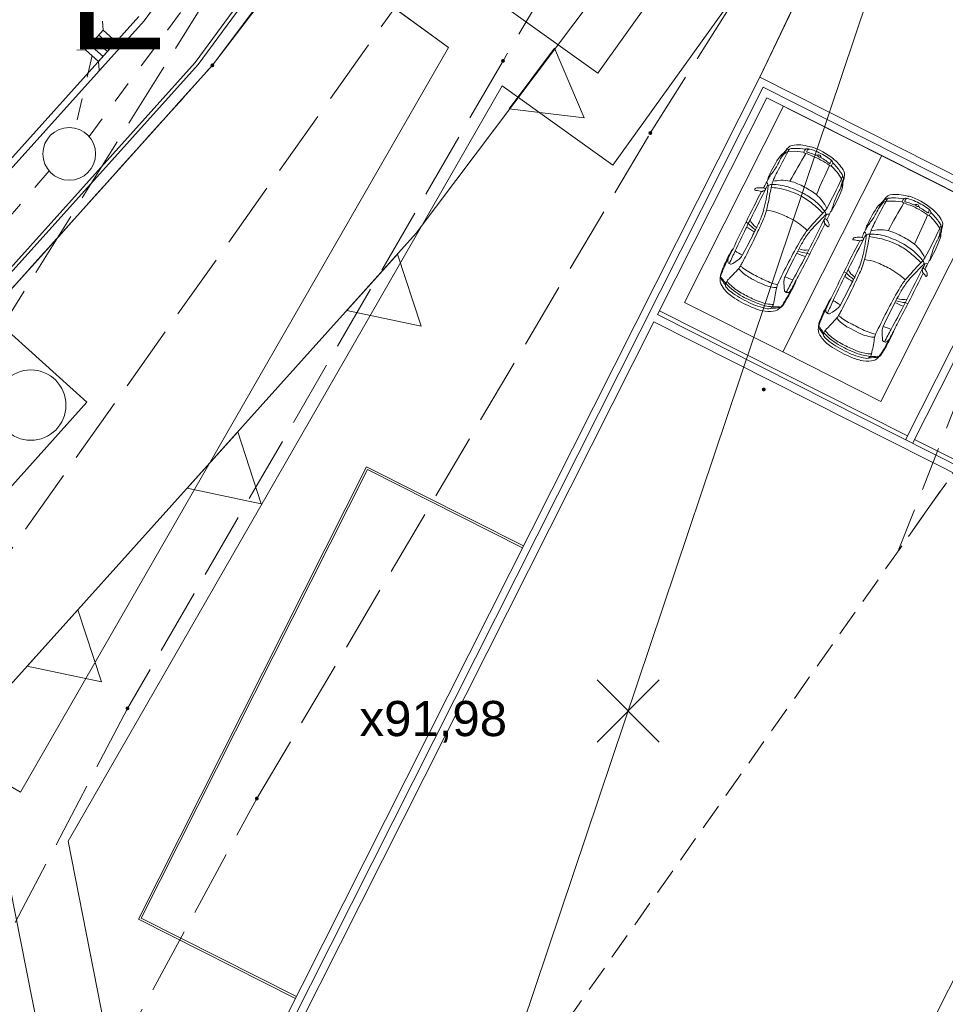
# Model space of a CAD drawing. Header units: metres. Extents: x 6541766 to 6542178, y 5894743 to 5895314.
# Tile 26 of 77: x 6541917 to 6541939, y 5895161 to 5895183. Entities that reach past the tile are written whole.
import ezdxf

# ---------------------------------------------------------------- set-up
doc = ezdxf.new("R2010")
doc.units = ezdxf.units.M
for name, pattern in [('0.5_0.5', [1, 0.5, -0.5]), ('1.0_0.5', [1.5, 1, -0.5]), ('1.5_0.5', [2, 1.5, -0.5]), ('2', [0.9, 0.6, -0.3]), ('DASHED', [0.75, 0.5, -0.25]), ('egkk-500', [2, 1.5, -0.5]), ('egug-500', [1, 0.5, -0.5])]:
    doc.linetypes.add(name, pattern=pattern)
for name, color, linetype in [('217-kontur klasyfikacyjny', 7, 'Continuous'), ('218-kontur użytku gruntowego', 7, 'Continuous'), ('219-działka ewidencyjna', 7, 'Continuous'), ('_dr_krawężnik wystający 15x30', 214, 'Continuous'), ('_rozbiórki', 1, 'Continuous'), ('jezdnia', 7, 'Continuous'), ('przewód kanalizacyjny', 7, 'Continuous'), ('zadrzewienie  zakrzewienie', 7, 'Continuous'), ('Zakres', 7, 'Continuous')]:
    doc.layers.add(name, color=color, linetype=linetype)
for name, color, linetype, lineweight in [('_dr_obrzeże 8x30', 210, 'Continuous', 30), ('_dr_ścieki kd', 36, 'Continuous', 30), ('A-BALKONY', 7, 'Continuous', 9), ('A-BUDYNKI', 1, 'Continuous', 30), ('A-OPIS', 4, 'Continuous', 20), ('A-OZNACZENIA', 7, 'Continuous', 15), ('A-PZT', 4, 'Continuous', 9), ('A-WIDOK', 8, 'Continuous', 9), ('IE - podklad', 8, 'Continuous', 9)]:
    doc.layers.add(name, color=color, linetype=linetype, lineweight=lineweight)
doc.layers.add('A-ZIELŃ - PROJ -B', color=7, linetype='Continuous', lineweight=13, true_color=0x91c200)
doc.styles.add('MtXpl_Arial43', font='arial.ttf', dxfattribs={"height": 0.2})
doc.styles.add('MtXpl_Arial69', font='arial.ttf', dxfattribs={"height": 0.2})

# ---------------------------------------------------------------- blocks, each defined once
blk = doc.blocks.new('blok - sanitarne pzt chelmza ng')
at = {"layer": '_dr_ścieki kd', "linetype": '0.5_0.5', "lineweight": 9}
for p, q in [((6542419.067, 5895180.69), (6542445.412, 5895216.467)), ((6542419.134, 5895182.531), (6542418.75, 5895180.881)), ((6542418.155, 5895179.911), (6542399.189, 5895157.884))]:
    blk.add_line(p, q, dxfattribs=at)
at = {"layer": '_dr_ścieki kd', "lineweight": 9, "flags": 128}
for points in [[(6542419.383, 5895183.112), (6542419.372, 5895183.312)], [(6542419.682, 5895182.846), (6542419.383, 5895183.112), (6542418.984, 5895182.664), (6542419.283, 5895182.398), (6542419.682, 5895182.846)], [(6542419.582, 5895182.734), (6542419.283, 5895183)], [(6542419.383, 5895182.51), (6542419.084, 5895182.776)], [(6542419.482, 5895182.622), (6542419.184, 5895182.888)], [(6542419.682, 5895182.846), (6542419.882, 5895182.858)], [(6542418.984, 5895182.664), (6542418.785, 5895182.652)], [(6542419.283, 5895182.398), (6542419.295, 5895182.198)]]:
    blk.add_lwpolyline(points, dxfattribs=at)
at = {"layer": '_dr_ścieki kd', "lineweight": 9}
blk.add_circle((6542418.615, 5895180.296), 0.6, dxfattribs=at)
at = {"layer": '_rozbiórki', "lineweight": 9}
for p, q in [((6542430.618, 5895168.338), (6542432.032, 5895166.923)), ((6542432.032, 5895168.338), (6542430.618, 5895166.923))]:
    blk.add_line(p, q, dxfattribs=at)
at = {"layer": 'przewód kanalizacyjny', "color": 34, "linetype": 'Continuous', "lineweight": 9}
for p in [(6542419.51, 5895132.49), (6542428.063, 5895157.928)]:
    blk.add_line(p, (6542454.28, 5895235.9), dxfattribs=at)
blk = doc.blocks.new('blok - podklad szary rfqfqw')
at = {"color": 8, "linetype": 'ByBlock', "lineweight": 9}
for p, q in [((6541934.959, 5895180.345), (6541935.177, 5895180.347)), ((6541935.177, 5895180.347), (6541935.325, 5895180.334)), ((6541937.191, 5895179.219), (6541937.409, 5895179.221)), ((6541937.409, 5895179.221), (6541937.557, 5895179.208))]:
    blk.add_line(p, q, dxfattribs=at)
for centre, radius, start, end in [((6541935.253, 5895180.134), 0.418, 126.7249, 141.3061), ((6541935.073, 5895180.366), 0.124, 98.2475, 124.0206), ((6541935.193, 5895179.695), 0.806, 71.743, 99.8714), ((6541935.504, 5895180.637), 0.186, 251.6422, 258.6273), ((6541935.468, 5895180.469), 0.0144, 266.9138, 309.6833), ((6541935.482, 5895180.451), 0.00831, 72.0316, 123.5811), ((6541934.967, 5895178.897), 1.646, 51.4211, 71.6536), ((6541936.945, 5895178.716), 2.647, 144.8415, 155.8119), ((6541946.834, 5895173.761), 13.578, 150.9963, 153.2126), ((6541930.539, 5895182.219), 4.714, 332.7472, 334.9637), ((6541935.096, 5895179.975), 0.411, 128.7679, 139.9113), ((6541936.185, 5895179.187), 1.715, 139.1784, 144.2848), ((6541935.557, 5895179.85), 0.835, 147.2276, 153.3789), ((6541934.626, 5895180.571), 0.348, 307.6735, 318.3626), ((6541935.174, 5895180.069), 0.395, 126.654, 143.9539), ((6541933.841, 5895181.154), 1.325, 322.0529, 325.0263), ((6541934.975, 5895180.228), 0.118, 97.7018, 137.1604), ((6541934.974, 5895180.348), 0.0527, 73.7972, 132.4717), ((6541935.262, 5895180.21), 0.331, 145.462, 156.0856), ((6541935.019, 5895180.376), 0.0372, 102.4079, 143.3522), ((6542251.619, 5895000.186), 363.952, 150.33657, 150.45085), ((6541935.089, 5895180.005), 0.415, 86.6932, 100.9493), ((6541935.134, 5895178.879), 1.541, 81.4442, 90.7856), ((6541935.573, 5895180.243), 0.264, 144.8413, 159.9772), ((6541935.333, 5895180.331), 0.0088, 164.7042, 245.9568), ((6541935.536, 5895180.719), 0.446, 242.4589, 247.3184), ((6541935.385, 5895180.376), 0.0338, 109.6857, 144.7091), ((6541932.856, 5895173.338), 7.407, 69.0213, 70.2103), ((6541935.407, 5895180.288), 0.124, 69.9119, 105.6816), ((6541935.495, 5895180.316), 0.113, 139.8543, 163.2075), ((6541935.398, 5895180.346), 0.0108, 166.4346, 255.6616), ((6541935.727, 5895181.275), 0.996, 250.544, 254.0262), ((6541935.443, 5895180.363), 0.0425, 80.933, 142.1218), ((6541935.266, 5895179.576), 0.849, 64.3541, 77.513), ((6541935.268, 5895179.617), 0.724, 63.835, 75.2088), ((6541934.766, 5895178.433), 1.966, 54.6101, 67.8423), ((6541935.604, 5895180.307), 0.0435, 246.9788, 297.4949), ((6541935.651, 5895180.211), 0.0632, 59.4717, 115.3444), ((6541935, 5895178.931), 1.546, 52.817, 65.828), ((6541935.658, 5895180.254), 0.02, 92.2251, 165.9563), ((6541935.67, 5895180.26), 0.0319, 181.498, 223.9562), ((6541935.684, 5895180.273), 0.0514, 223.5826, 279.7166), ((6541935.663, 5895180.222), 0.048, 19.4651, 65.1006), ((6541935.69, 5895180.239), 0.0164, 279.6996, 19.6907), ((6541935.548, 5895180.177), 0.172, 13.6329, 20.9085), ((6541933.442, 5895180.757), 1.464, 321.6617, 331.5953), ((6541880.898, 5895204.303), 60.122, 335.49981, 336.19438), ((6541935.745, 5895180.223), 0.0303, 190.5429, 236.9776), ((6541935.294, 5895179.382), 0.924, 53.1865, 61.9655), ((6541936.298, 5895180.711), 0.742, 232.6374, 238.211), ((6541935.953, 5895180.101), 0.0812, 233.7351, 255.9318), ((6541935.912, 5895180.089), 0.00955, 239.8542, 329.4997), ((6541935.766, 5895180.184), 0.184, 326.9753, 338.0407), ((6541935.865, 5895180.065), 0.119, 17.8029, 54.3335), ((6541935.894, 5895180.137), 0.0473, 332.8671, 32.1004), ((6541935.936, 5895180.035), 0.0134, 257.3392, 341.8762), ((6541935.006, 5895179.026), 1.369, 30.9739, 46.7999), ((6541941.26, 5895177.416), 5.92, 153.1566, 153.7821), ((6541935.963, 5895180.096), 0.0162, 334.8862, 21.5381), ((6541934.993, 5895179.083), 1.412, 34.5445, 45.7122), ((6541935.397, 5895179.43), 0.96, 31.6772, 51.657), ((6541934.784, 5895179.66), 0.289, 150.9479, 173.1771), ((6541935.119, 5895179.443), 0.666, 142.4813, 152.8011), ((6541939.719, 5895177.378), 5.597, 153.4367, 155.3466), ((6541935.925, 5895179.687), 0.304, 23.9164, 40.4627), ((6541932.001, 5895181.56), 4.562, 336.3566, 337.1358), ((6541936.179, 5895179.798), 0.0269, 337.3985, 27.3484), ((6541936.167, 5895179.745), 0.0565, 358.5026, 48.3534), ((6541936.049, 5895179.821), 0.2, 352.4136, 34.3621), ((6541935.861, 5895179.843), 0.389, 344.8433, 352.9035), ((6541939.753, 5895176.807), 5.997, 150.6343, 153.0573), ((6541936.063, 5895178.761), 1.769, 151.7513, 155.9693), ((6541934.418, 5895179.573), 0.0912, 16.0976, 54.039), ((6541934.209, 5895179.555), 0.299, 349.6838, 8.3638), ((6541934.599, 5895179.481), 0.124, 107.1223, 136.9814), ((6541936.993, 5895178.998), 2.473, 165.9351, 169.621), ((6541934.579, 5895179.529), 0.0718, 77.1636, 103.4208), ((6541935.299, 5895179.428), 0.725, 156.9265, 166.3646), ((6541934.619, 5895178.455), 1.144, 72.2014, 91.1899), ((6541934.912, 5895177.978), 1.721, 93.7164, 99.8537), ((6541934.833, 5895178.953), 0.743, 76.5909, 92.5269), ((6541934.594, 5895178.201), 1.532, 60.9142, 74.4075), ((6541928.587, 5895183.124), 8.317, 330.726, 335.9162), ((6541932.956, 5895181.175), 3.606, 331.5595, 333.9945), ((6541932.401, 5895180.587), 3.904, 343.9419, 346.0894), ((6541936.063, 5895179.673), 0.13, 348.9319, 26.2877), ((6541935.974, 5895179.576), 0.231, 336.1971, 0.9515), ((6541935.948, 5895179.715), 0.276, 334.1128, 6.028), ((6541936.47, 5895179.57), 0.265, 166.3701, 177.9414), ((6541936.696, 5895179.593), 0.482, 162.1507, 168.2498), ((6541955.634, 5895168.15), 24.084, 152.0333, 153.8952), ((6541984.972, 5895153.379), 56.868, 152.6877, 153.5478), ((6541934.249, 5895179.479), 0.0425, 154.4032, 183.647), ((6541934.212, 5895179.476), 0.00586, 173.5922, 267.7261), ((6541934.246, 5895179.48), 0.0396, 117.3669, 153.0892), ((6541934.44, 5895180.793), 1.343, 260.2247, 261.4986), ((6541934.273, 5895179.401), 0.122, 90.768, 111.7526), ((6541934.026, 5895177.819), 1.66, 78.2989, 82.5644), ((6541934.328, 5895179.116), 0.411, 88.2597, 97.9812), ((6541934.345, 5895178.93), 0.597, 84.0809, 90.4591), ((6541934.376, 5895179.472), 0.0304, 244.606, 322.1704), ((6541934.418, 5895179.431), 0.0286, 81.5385, 128.7153), ((6541934.4, 5895179.453), 0.0711, 59.4184, 84.3011), ((6541930.167, 5895180.105), 4.378, 345.6279, 352.0772), ((6541934.42, 5895179.487), 0.0281, 274.4925, 326.7644), ((6541934.418, 5895179.489), 0.0312, 326.4695, 54.0381), ((6541939.96, 5895178.335), 5.511, 168.3955, 170.545), ((6541934.701, 5895179.918), 0.394, 252.2748, 262.3775), ((6541932.412, 5895164.906), 14.792, 80.6548, 81.3015), ((6541934.418, 5895177.75), 1.795, 62.6038, 77.2692), ((6541934.166, 5895177.218), 2.462, 60.8251, 70.9669), ((6541934.488, 5895177.898), 1.632, 50.859, 62.4079), ((6541934.546, 5895177.98), 1.749, 52.6704, 63.0759), ((6541934.454, 5895177.801), 1.812, 49.7379, 59.7929), ((6541934.997, 5895178.669), 0.93, 24.6741, 48.9709), ((6541932.662, 5895180.863), 3.784, 331.4013, 338.6038), ((6541937.378, 5895178.765), 1.431, 151.0155, 160.8095), ((6541937.485, 5895179.008), 0.418, 126.7249, 141.3061), ((6541937.305, 5895179.24), 0.124, 98.2475, 124.0206), ((6541937.425, 5895178.569), 0.806, 71.743, 99.8714), ((6541937.736, 5895179.511), 0.186, 251.6422, 258.6273), ((6541937.7, 5895179.343), 0.0144, 266.9138, 309.6833), ((6541937.714, 5895179.325), 0.00831, 72.0316, 123.5811), ((6541937.199, 5895177.771), 1.646, 51.4211, 71.6536), ((6541930.28, 5895180.104), 4.33, 345.4753, 348.4915), ((6541934.038, 5895177.318), 2.366, 43.5203, 51.2583), ((6541933.854, 5895177.407), 2.508, 39.2625, 45.0905), ((6541951.459, 5895173.994), 16.298, 161.2428, 162.1119), ((6541939.177, 5895177.59), 2.647, 144.8415, 155.8119), ((6541949.066, 5895172.635), 13.578, 150.9963, 153.2126), ((6541937.328, 5895178.849), 0.411, 128.7679, 139.9113), ((6541938.418, 5895178.061), 1.715, 139.1784, 144.2848), ((6541937.789, 5895178.724), 0.835, 147.2276, 153.3789), ((6541936.858, 5895179.445), 0.348, 307.6735, 318.3626), ((6541937.407, 5895178.943), 0.395, 126.654, 143.9539), ((6541936.073, 5895180.028), 1.325, 322.0529, 325.0263), ((6541937.207, 5895179.102), 0.118, 97.7018, 137.1604), ((6541937.206, 5895179.222), 0.0527, 73.7972, 132.4717), ((6541937.494, 5895179.085), 0.331, 145.462, 156.0856), ((6541937.251, 5895179.25), 0.0372, 102.4079, 143.3522), ((6542253.851, 5894999.06), 363.952, 150.33657, 150.45085), ((6541937.321, 5895178.879), 0.415, 86.6932, 100.9493), ((6541937.367, 5895177.753), 1.541, 81.4442, 90.7856), ((6541937.805, 5895179.118), 0.264, 144.8413, 159.9772), ((6541937.565, 5895179.205), 0.0088, 164.7042, 245.9568), ((6541937.768, 5895179.593), 0.446, 242.4589, 247.3184), ((6541937.617, 5895179.25), 0.0338, 109.6857, 144.7091), ((6541935.088, 5895172.212), 7.407, 69.0213, 70.2103), ((6541937.639, 5895179.163), 0.124, 69.9119, 105.6816), ((6541937.727, 5895179.19), 0.113, 139.8543, 163.2075), ((6541937.63, 5895179.22), 0.0108, 166.4346, 255.6616), ((6541937.959, 5895180.149), 0.996, 250.544, 254.0262), ((6541937.675, 5895179.237), 0.0425, 80.933, 142.1218), ((6541937.498, 5895178.45), 0.849, 64.3541, 77.513), ((6541937.5, 5895178.491), 0.724, 63.835, 75.2088), ((6541936.999, 5895177.307), 1.966, 54.6101, 67.8423), ((6541937.836, 5895179.181), 0.0435, 246.9788, 297.4949), ((6541937.883, 5895179.086), 0.0632, 59.4717, 115.3444), ((6541937.232, 5895177.805), 1.546, 52.817, 65.828), ((6541937.89, 5895179.128), 0.02, 92.2251, 165.9563), ((6541937.902, 5895179.134), 0.0319, 181.498, 223.9562), ((6541937.917, 5895179.147), 0.0514, 223.5826, 279.7166), ((6541937.895, 5895179.096), 0.048, 19.4651, 65.1006), ((6541937.922, 5895179.113), 0.0164, 279.6996, 19.6907), ((6541937.78, 5895179.051), 0.172, 13.6329, 20.9085), ((6541933.183, 5895179.342), 1.268, 337.5439, 345.1731), ((6541933.288, 5895179.298), 1.216, 336.696, 346.7109), ((6541934.363, 5895177.977), 1.047, 69.7307, 84.0219), ((6541933.623, 5895176.1), 3.064, 62.3211, 68.901), ((6541942.262, 5895172.671), 9.042, 136.0384, 139.3976), ((6541936.756, 5895177.866), 1.404, 131.9651, 137.753), ((6541935.272, 5895179.421), 0.676, 315.4871, 327.4462), ((6541932.581, 5895180.581), 3.662, 331.038, 333.0954), ((6541935.731, 5895178.933), 0.0895, 344.8523, 43.4823), ((6541935.855, 5895178.872), 0.0526, 98.6688, 134.6278), ((6541455.477, 5895409.507), 532.897, 334.34629, 334.36741), ((6541935.873, 5895178.826), 0.102, 71.9863, 104.8708), ((6541936.016, 5895178.926), 0.0996, 131.7349, 149.45), ((6541935.794, 5895179.143), 0.211, 317.4299, 334.4208), ((6541935.674, 5895179.631), 1.464, 321.6617, 331.5953), ((6541932.771, 5895181.093), 4.714, 332.7472, 334.9637), ((6541883.131, 5895203.177), 60.122, 335.49981, 336.19438), ((6541937.977, 5895179.097), 0.0303, 190.5429, 236.9776), ((6541937.526, 5895178.256), 0.924, 53.1865, 61.9655), ((6541938.53, 5895179.586), 0.742, 232.6374, 238.211), ((6541938.185, 5895178.975), 0.0812, 233.7351, 255.9318), ((6541938.144, 5895178.963), 0.00955, 239.8542, 329.4997), ((6541937.998, 5895179.058), 0.184, 326.9753, 338.0407), ((6541938.097, 5895178.94), 0.119, 17.8029, 54.3335), ((6541938.126, 5895179.011), 0.0473, 332.8671, 32.1004), ((6541938.169, 5895178.91), 0.0134, 257.3392, 341.8762), ((6541937.238, 5895177.9), 1.369, 30.9739, 46.7999), ((6541943.492, 5895176.29), 5.92, 153.1566, 153.7821), ((6541938.195, 5895178.97), 0.0162, 334.8862, 21.5381), ((6541937.225, 5895177.957), 1.412, 34.5445, 45.7122), ((6541937.629, 5895178.304), 0.96, 31.6772, 51.657), ((6541963.408, 5895164.177), 32.813, 153.6371, 154.8141), ((6541929.683, 5895180.739), 4.822, 333.6314, 335.1262), ((6541934.158, 5895178.9), 0.215, 225.3267, 242.0253), ((6541935.241, 5895179.915), 1.688, 225.5159, 232.8757), ((6541934.458, 5895178.96), 0.397, 205.0164, 238.1567), ((6541922.676, 5895183.963), 12.746, 335.2284, 336.3888), ((6541927.786, 5895181.686), 7.215, 334.1471, 336.563), ((6541934.294, 5895177.426), 1.578, 45.6627, 61.5549), ((6541898.427, 5895197.039), 41.629, 332.091, 333.8779), ((6542185.949, 5895051.952), 280.49, 153.11271, 153.30425), ((6541937.119, 5895177.173), 2.146, 134.3018, 141.1263), ((6541933.455, 5895180.885), 3.069, 314.859, 317.4675), ((6541935.807, 5895178.79), 0.028, 112.7115, 207.8599), ((6541935.695, 5895178.73), 0.099, 20.8802, 28.3504), ((6541935.809, 5895178.746), 0.0227, 164.5403, 203.7974), ((6541935.766, 5895178.76), 0.0223, 341.1539, 15.6553), ((6541935.163, 5895178.359), 0.73, 28.7442, 31.1682), ((6541935.811, 5895178.795), 0.0261, 73.6979, 124.6834), ((6541934.314, 5895177.34), 2.024, 40.162, 42.6123), ((6541935.798, 5895178.766), 0.0571, 35.4742, 69.7522), ((6541935.202, 5895178.367), 0.775, 27.9514, 33.9403), ((6541935.857, 5895178.669), 0.0381, 300.8253, 347.7965), ((6541935.806, 5895178.686), 0.0916, 344.1978, 28.4828), ((6541937.016, 5895178.534), 0.289, 150.9479, 173.1771), ((6541937.351, 5895178.317), 0.666, 142.4813, 152.8011), ((6541941.951, 5895176.252), 5.597, 153.4367, 155.3466), ((6541938.157, 5895178.561), 0.304, 23.9164, 40.4627), ((6541934.233, 5895180.434), 4.562, 336.3566, 337.1358), ((6541938.411, 5895178.672), 0.0269, 337.3985, 27.3484), ((6541938.399, 5895178.619), 0.0565, 358.5026, 48.3534), ((6541938.281, 5895178.695), 0.2, 352.4136, 34.3621), ((6541938.093, 5895178.717), 0.389, 344.8433, 352.9035), ((6542007.021, 5895143.229), 81.133, 154.15563, 154.55164), ((6541923.092, 5895183.671), 12.307, 332.3387, 335.3618), ((6541935.355, 5895180.594), 2.371, 235.7658, 240.8159), ((6541914.478, 5895188.514), 22.107, 332.8152, 333.2647), ((6541945.76, 5895172.815), 12.894, 153.2271, 153.4946), ((6541936.771, 5895177.476), 1.747, 141.8399, 150.6154), ((6541936.63, 5895177.573), 1.514, 141.2854, 152.3097), ((6541935.897, 5895178.676), 0.0473, 219.9721, 234.5682), ((6541935.873, 5895178.642), 0.00607, 230.1993, 299.1944), ((6541941.985, 5895175.681), 5.997, 150.6343, 153.0573), ((6541938.296, 5895177.635), 1.769, 151.7513, 155.9693), ((6541936.65, 5895178.447), 0.0912, 16.0976, 54.039), ((6541936.441, 5895178.429), 0.299, 349.6838, 8.3638), ((6541936.831, 5895178.355), 0.124, 107.1223, 136.9814), ((6541939.225, 5895177.872), 2.473, 165.9351, 169.621), ((6541936.811, 5895178.403), 0.0718, 77.1636, 103.4208), ((6541937.531, 5895178.302), 0.725, 156.9265, 166.3646), ((6541936.851, 5895177.329), 1.144, 72.2014, 91.1899), ((6541937.144, 5895176.852), 1.721, 93.7164, 99.8537), ((6541937.065, 5895177.828), 0.743, 76.5909, 92.5269), ((6541936.826, 5895177.075), 1.532, 60.9142, 74.4075), ((6541930.819, 5895181.999), 8.317, 330.726, 335.9162), ((6541935.188, 5895180.049), 3.606, 331.5595, 333.9945), ((6541934.633, 5895179.461), 3.904, 343.9419, 346.0894), ((6541938.296, 5895178.547), 0.13, 348.9319, 26.2877), ((6541938.206, 5895178.45), 0.231, 336.1971, 0.9515), ((6541938.18, 5895178.589), 0.276, 334.1128, 6.028), ((6541938.702, 5895178.444), 0.265, 166.3701, 177.9414), ((6541938.928, 5895178.468), 0.482, 162.1507, 168.2498), ((6541922.792, 5895184.054), 12.675, 331.4269, 333.5782), ((6541946.005, 5895172.105), 12.429, 149.9274, 155.1845), ((6541937.609, 5895176.866), 2.715, 148.6986, 154.3583), ((6541957.867, 5895167.024), 24.084, 152.0333, 153.8952), ((6541987.204, 5895152.253), 56.868, 152.6877, 153.5478), ((6541936.481, 5895178.353), 0.0425, 154.4032, 183.647), ((6541936.444, 5895178.35), 0.00586, 173.5922, 267.7261), ((6541936.478, 5895178.354), 0.0396, 117.3669, 153.0892), ((6541936.672, 5895179.668), 1.343, 260.2247, 261.4986), ((6541936.505, 5895178.275), 0.122, 90.768, 111.7526), ((6541936.259, 5895176.693), 1.66, 78.2989, 82.5644), ((6541936.56, 5895177.991), 0.411, 88.2597, 97.9812), ((6541936.577, 5895177.804), 0.597, 84.0809, 90.4591), ((6541936.608, 5895178.346), 0.0304, 244.606, 322.1704), ((6541936.65, 5895178.305), 0.0286, 81.5385, 128.7153), ((6541936.632, 5895178.327), 0.0711, 59.4184, 84.3011), ((6541932.4, 5895178.979), 4.378, 345.6279, 352.0772), ((6541936.652, 5895178.361), 0.0281, 274.4925, 326.7644), ((6541936.65, 5895178.363), 0.0312, 326.4695, 54.0381), ((6541942.192, 5895177.209), 5.511, 168.3955, 170.545), ((6541936.933, 5895178.792), 0.394, 252.2748, 262.3775), ((6541934.644, 5895163.78), 14.792, 80.6548, 81.3015), ((6541936.65, 5895176.624), 1.795, 62.6038, 77.2692), ((6541936.398, 5895176.092), 2.462, 60.8251, 70.9669), ((6541936.721, 5895176.772), 1.632, 50.859, 62.4079), ((6541936.778, 5895176.854), 1.749, 52.6704, 63.0759), ((6541936.686, 5895176.675), 1.812, 49.7379, 59.7929), ((6541937.229, 5895177.543), 0.93, 24.6741, 48.9709), ((6541934.894, 5895179.737), 3.784, 331.4013, 338.6038), ((6541939.61, 5895177.639), 1.431, 151.0155, 160.8095), ((6541935.232, 5895177.15), 1.819, 148.5356, 155.1209), ((6541936.818, 5895176.444), 3.537, 151.3414, 155.1219), ((6541944.857, 5895172.792), 12.297, 154.4727, 155.9646), ((6541933.854, 5895177.989), 0.206, 132.6629, 147.4665), ((6541934.424, 5895178.995), 1.121, 233.7254, 243.4867), ((6541933.706, 5895178.095), 0.24, 304.254, 334.6961), ((6541946.742, 5895171.958), 13.081, 152.2899, 154.9281), ((6541935.739, 5895179.206), 1.301, 243.6319, 252.9478), ((6541935.446, 5895178.777), 0.738, 249.1733, 266.1381), ((6541935.355, 5895178.533), 0.424, 249.8648, 280.9126), ((6541935.499, 5895178.236), 0.221, 242.2787, 258.8215), ((6541932.512, 5895178.978), 4.33, 345.4753, 348.4915), ((6541936.27, 5895176.192), 2.366, 43.5203, 51.2583), ((6541936.086, 5895176.281), 2.508, 39.2625, 45.0905), ((6541953.691, 5895172.868), 16.298, 161.2428, 162.1119), ((6541935.894, 5895176.734), 2.597, 152.9348, 161.3934), ((6541937.52, 5895175.98), 4.371, 153.4774, 158.8821), ((6541933.83, 5895177.832), 0.242, 155.5464, 172.2555), ((6541933.658, 5895177.861), 0.0683, 177.3823, 242.436), ((6541933.688, 5895177.892), 0.11, 235.9895, 251.4939), ((6541933.663, 5895177.811), 0.0255, 246.8262, 287.9815), ((6541933.564, 5895178.046), 0.281, 292.4255, 300.7395), ((6541932.974, 5895179.028), 1.426, 300.9561, 307.4738), ((6541940.917, 5895173.889), 8.025, 150.6026, 151.263), ((6541932.184, 5895178.815), 2.001, 330.4519, 334.6279), ((6541917.295, 5895187.326), 20.345, 330.9064, 332.5999), ((6541935.415, 5895178.216), 1.268, 337.5439, 345.1731), ((6541935.52, 5895178.172), 1.216, 336.696, 346.7109), ((6541936.595, 5895176.851), 1.047, 69.7307, 84.0219), ((6541935.855, 5895174.975), 3.064, 62.3211, 68.901), ((6541944.494, 5895171.545), 9.042, 136.0384, 139.3976), ((6541938.988, 5895176.74), 1.404, 131.9651, 137.753), ((6541937.504, 5895178.295), 0.676, 315.4871, 327.4462), ((6541934.813, 5895179.455), 3.662, 331.038, 333.0954), ((6541937.963, 5895177.807), 0.0895, 344.8523, 43.4823), ((6541938.087, 5895177.746), 0.0526, 98.6688, 134.6278), ((6541457.709, 5895408.381), 532.897, 334.34629, 334.36741), ((6541938.105, 5895177.7), 0.102, 71.9863, 104.8708), ((6541938.248, 5895177.8), 0.0996, 131.7349, 149.45), ((6541938.026, 5895178.017), 0.211, 317.4299, 334.4208), ((6541934.123, 5895177.35), 0.71, 163.2232, 173.2026), ((6541933.85, 5895177.466), 0.429, 166.936, 180.079), ((6541874.033, 5895234.302), 82.353, 316.35438, 316.44516), ((6541931.492, 5895179.73), 3.11, 315.6534, 319.075), ((6541933.386, 5895178.057), 0.583, 321.4249, 327.9673), ((6541934.294, 5895178.002), 0.548, 214.3356, 227.4921), ((6541933.536, 5895177.279), 0.581, 47.6273, 53.6614), ((6541934.744, 5895178.593), 1.289, 230.4994, 243.3385), ((6541934.436, 5895178.316), 0.792, 230.1029, 242.5913), ((6541936.774, 5895182.404), 5.501, 240.564, 244.2114), ((6540050.466, 5896163.791), 2127.191, 332.368053, 332.37816), ((6541965.64, 5895163.051), 32.813, 153.6371, 154.8141), ((6541931.915, 5895179.613), 4.822, 333.6314, 335.1262), ((6541936.39, 5895177.774), 0.215, 225.3267, 242.0253), ((6541937.473, 5895178.789), 1.688, 225.5159, 232.8757), ((6541936.69, 5895177.834), 0.397, 205.0164, 238.1567), ((6541924.908, 5895182.837), 12.746, 335.2284, 336.3888), ((6541930.018, 5895180.56), 7.215, 334.1471, 336.563), ((6541936.526, 5895176.301), 1.578, 45.6627, 61.5549), ((6541900.659, 5895195.913), 41.629, 332.091, 333.8779), ((6542188.181, 5895050.826), 280.49, 153.11271, 153.30425), ((6541939.351, 5895176.047), 2.146, 134.3018, 141.1263), ((6541935.687, 5895179.759), 3.069, 314.859, 317.4675), ((6541938.039, 5895177.664), 0.028, 112.7115, 207.8599), ((6541937.927, 5895177.604), 0.099, 20.8802, 28.3504), ((6541938.041, 5895177.62), 0.0227, 164.5403, 203.7974), ((6541937.998, 5895177.634), 0.0223, 341.1539, 15.6553), ((6541937.396, 5895177.233), 0.73, 28.7442, 31.1682), ((6541938.043, 5895177.669), 0.0261, 73.6979, 124.6834), ((6541936.546, 5895176.214), 2.024, 40.162, 42.6123), ((6541938.03, 5895177.64), 0.0571, 35.4742, 69.7522), ((6541937.434, 5895177.241), 0.775, 27.9514, 33.9403), ((6541938.038, 5895177.56), 0.0916, 344.1978, 28.4828), ((6541933.683, 5895177.434), 0.265, 179.9171, 220.2132), ((6541934.301, 5895177.931), 0.981, 206.8216, 218.8539), ((6541933.423, 5895177.459), 0.0345, 46.0264, 82.8238), ((6541933.322, 5895177.36), 0.176, 33.8969, 44.7969), ((6541934.196, 5895177.907), 0.855, 211.6511, 220.4137), ((6541933.628, 5895177.317), 0.0908, 154.2507, 207.9256), ((6541934.599, 5895178.317), 1.428, 222.4417, 241.8857), ((6541934.015, 5895177.105), 0.532, 145.1511, 151.7617), ((6541934.025, 5895177.721), 0.551, 215.259, 229.3185), ((6541933.903, 5895177.167), 0.405, 133.2243, 143.2896), ((6541935.426, 5895179.721), 2.605, 241.0683, 246.5646), ((6541935.148, 5895178.939), 1.674, 242.7546, 249.1127), ((6541934.749, 5895178.121), 0.868, 245.5666, 258.2237), ((6541935.009, 5895178.541), 1.253, 248.5547, 256.8196), ((6541935.259, 5895177.114), 0.575, 158.8292, 170.2468), ((6541935.157, 5895177.385), 0.288, 156.0546, 177.2482), ((6541937.08, 5895177.395), 2.21, 179.9054, 185.356), ((6541936.159, 5895180.549), 3.3, 247.4595, 250.7928), ((6541973.766, 5895156.905), 43.801, 152.0522, 152.4743), ((6541932.228, 5895178.651), 3.171, 330.7614, 335.4789), ((6541934.775, 5895177.506), 0.378, 333.1936, 346.8126), ((6542009.253, 5895142.103), 81.133, 154.15563, 154.55164), ((6541925.324, 5895182.545), 12.307, 332.3387, 335.3618), ((6541937.587, 5895179.468), 2.371, 235.7658, 240.8159), ((6541916.71, 5895187.388), 22.107, 332.8152, 333.2647), ((6541947.992, 5895171.689), 12.894, 153.2271, 153.4946), ((6541939.003, 5895176.35), 1.747, 141.8399, 150.6154), ((6541938.862, 5895176.447), 1.514, 141.2854, 152.3097), ((6541938.129, 5895177.55), 0.0473, 219.9721, 234.5682), ((6541938.106, 5895177.516), 0.00607, 230.1993, 299.1944), ((6541938.089, 5895177.543), 0.0381, 300.8253, 347.7965), ((6541934.123, 5895177.702), 0.779, 214.3547, 236.5987), ((6541933.985, 5895177.6), 0.545, 216.7331, 234.3245), ((6541934.585, 5895178.332), 1.38, 228.2117, 242.1877), ((6541935.171, 5895179.225), 2.556, 233.9719, 244.428), ((6541935.471, 5895179.874), 3.158, 241.0228, 246.7743), ((6541934.678, 5895177.666), 0.409, 254.9685, 273.4736), ((6541925.388, 5895178.758), 9.433, 348.4725, 350.5628), ((6541928.704, 5895180.586), 7.174, 328.7, 332.0274), ((6541932.373, 5895178.504), 2.973, 326.2433, 331.8768), ((6541934.914, 5895177.195), 0.036, 190.5336, 224.3549), ((6541934.984, 5895177.278), 0.144, 228.7799, 245.1104), ((6541934.95, 5895177.206), 0.0643, 245.4915, 306.0851), ((6541934.713, 5895177.421), 0.383, 315.7967, 328.5556), ((6541925.024, 5895182.928), 12.675, 331.4269, 333.5782), ((6541948.237, 5895170.979), 12.429, 149.9274, 155.1845), ((6541939.842, 5895175.74), 2.715, 148.6986, 154.3583), ((6541935.108, 5895179.136), 2.519, 235.8656, 246.754), ((6541935.19, 5895179.34), 2.61, 241.023, 249.5883), ((6541934.79, 5895178.362), 1.614, 243.3946, 259.3126), ((6541934.771, 5895178.201), 1.344, 246.0755, 257.339), ((6541934.687, 5895177.92), 1.104, 248.363, 265.7021), ((6541934.617, 5895177.458), 0.585, 256.0805, 271.2824), ((6541934.486, 5895176.909), 0.149, 299.7455, 345.7604), ((6541937.464, 5895176.024), 1.819, 148.5356, 155.1209), ((6541939.05, 5895175.318), 3.537, 151.3414, 155.1219), ((6541947.09, 5895171.666), 12.297, 154.4727, 155.9646), ((6541936.086, 5895176.863), 0.206, 132.6629, 147.4665), ((6541936.656, 5895177.869), 1.121, 233.7254, 243.4867), ((6541935.938, 5895176.969), 0.24, 304.254, 334.6961), ((6541948.974, 5895170.832), 13.081, 152.2899, 154.9281), ((6541937.971, 5895178.08), 1.301, 243.6319, 252.9478), ((6541937.679, 5895177.651), 0.738, 249.1733, 266.1381), ((6541937.587, 5895177.407), 0.424, 249.8648, 280.9126), ((6541937.731, 5895177.11), 0.221, 242.2787, 258.8215), ((6541934.756, 5895178.217), 1.536, 245.2573, 255.8911), ((6541934.533, 5895177.424), 0.712, 257.7542, 277.5902), ((6541934.519, 5895176.89), 0.117, 255.8983, 290.2472), ((6541934.517, 5895178.617), 1.833, 271.558, 278.5276), ((6541934.672, 5895178.263), 1.445, 267.3223, 273.2787), ((6541934.612, 5895176.941), 0.224, 273.8775, 322.318), ((6541934.759, 5895176.766), 0.0545, 61.8019, 94.549), ((6541934.764, 5895176.779), 0.0406, 46.7757, 59.9701), ((6541934.728, 5895176.932), 0.142, 295.7138, 325.6135), ((6541934.58, 5895176.959), 0.26, 323.5739, 329.1969), ((6541934.868, 5895176.784), 0.0772, 128.1653, 147.1446), ((6541934.784, 5895176.89), 0.0583, 308.3859, 328.0207), ((6541938.126, 5895175.608), 2.597, 152.9348, 161.3934), ((6541939.752, 5895174.854), 4.371, 153.4774, 158.8821), ((6541936.062, 5895176.706), 0.242, 155.5464, 172.2555), ((6541935.89, 5895176.735), 0.0683, 177.3823, 242.436), ((6541935.92, 5895176.766), 0.11, 235.9895, 251.4939), ((6541935.895, 5895176.685), 0.0255, 246.8262, 287.9815), ((6541935.796, 5895176.92), 0.281, 292.4255, 300.7395), ((6541935.206, 5895177.902), 1.426, 300.9561, 307.4738), ((6541943.149, 5895172.763), 8.025, 150.6026, 151.263), ((6541934.417, 5895177.689), 2.001, 330.4519, 334.6279), ((6541919.527, 5895186.2), 20.345, 330.9064, 332.5999), ((6541936.355, 5895176.224), 0.71, 163.2232, 173.2026), ((6541936.083, 5895176.34), 0.429, 166.936, 180.079), ((6541876.265, 5895233.176), 82.353, 316.35438, 316.44516), ((6541933.724, 5895178.604), 3.11, 315.6534, 319.075), ((6541935.618, 5895176.931), 0.583, 321.4249, 327.9673), ((6541936.527, 5895176.876), 0.548, 214.3356, 227.4921), ((6541935.768, 5895176.153), 0.581, 47.6273, 53.6614), ((6541936.976, 5895177.467), 1.289, 230.4994, 243.3385), ((6541936.668, 5895177.19), 0.792, 230.1029, 242.5913), ((6541939.006, 5895181.278), 5.501, 240.564, 244.2114), ((6540052.698, 5896162.665), 2127.191, 332.368053, 332.37816), ((6541935.915, 5895176.308), 0.265, 179.9171, 220.2132), ((6541936.533, 5895176.805), 0.981, 206.8216, 218.8539), ((6541935.655, 5895176.333), 0.0345, 46.0264, 82.8238), ((6541935.554, 5895176.234), 0.176, 33.8969, 44.7969), ((6541936.428, 5895176.781), 0.855, 211.6511, 220.4137), ((6541935.86, 5895176.191), 0.0908, 154.2507, 207.9256), ((6541936.831, 5895177.191), 1.428, 222.4417, 241.8857), ((6541936.247, 5895175.979), 0.532, 145.1511, 151.7617), ((6541936.257, 5895176.595), 0.551, 215.259, 229.3185), ((6541936.135, 5895176.041), 0.405, 133.2243, 143.2896), ((6541937.658, 5895178.595), 2.605, 241.0683, 246.5646), ((6541937.38, 5895177.813), 1.674, 242.7546, 249.1127), ((6541936.981, 5895176.995), 0.868, 245.5666, 258.2237), ((6541937.241, 5895177.415), 1.253, 248.5547, 256.8196), ((6541937.491, 5895175.988), 0.575, 158.8292, 170.2468), ((6541937.389, 5895176.259), 0.288, 156.0546, 177.2482), ((6541939.312, 5895176.269), 2.21, 179.9054, 185.356), ((6541938.391, 5895179.423), 3.3, 247.4595, 250.7928), ((6541975.998, 5895155.779), 43.801, 152.0522, 152.4743), ((6541934.46, 5895177.525), 3.171, 330.7614, 335.4789), ((6541937.008, 5895176.38), 0.378, 333.1936, 346.8126), ((6541936.356, 5895176.576), 0.779, 214.3547, 236.5987), ((6541936.217, 5895176.475), 0.545, 216.7331, 234.3245), ((6541936.817, 5895177.206), 1.38, 228.2117, 242.1877), ((6541937.403, 5895178.099), 2.556, 233.9719, 244.428), ((6541937.703, 5895178.748), 3.158, 241.0228, 246.7743), ((6541936.91, 5895176.54), 0.409, 254.9685, 273.4736), ((6541927.62, 5895177.632), 9.433, 348.4725, 350.5628), ((6541930.936, 5895179.46), 7.174, 328.7, 332.0274), ((6541934.605, 5895177.378), 2.973, 326.2433, 331.8768), ((6541937.146, 5895176.069), 0.036, 190.5336, 224.3549), ((6541937.216, 5895176.152), 0.144, 228.7799, 245.1104), ((6541937.182, 5895176.08), 0.0643, 245.4915, 306.0851), ((6541936.945, 5895176.295), 0.383, 315.7967, 328.5556), ((6541937.34, 5895178.011), 2.519, 235.8656, 246.754), ((6541937.422, 5895178.214), 2.61, 241.023, 249.5883), ((6541937.022, 5895177.236), 1.614, 243.3946, 259.3126), ((6541937.003, 5895177.075), 1.344, 246.0755, 257.339), ((6541936.919, 5895176.794), 1.104, 248.363, 265.7021), ((6541936.849, 5895176.332), 0.585, 256.0805, 271.2824), ((6541936.718, 5895175.783), 0.149, 299.7455, 345.7604), ((6541936.989, 5895177.091), 1.536, 245.2573, 255.8911), ((6541936.765, 5895176.298), 0.712, 257.7542, 277.5902), ((6541936.751, 5895175.764), 0.117, 255.8983, 290.2472), ((6541936.75, 5895177.491), 1.833, 271.558, 278.5276), ((6541936.904, 5895177.137), 1.445, 267.3223, 273.2787), ((6541936.844, 5895175.815), 0.224, 273.8775, 322.318), ((6541936.991, 5895175.64), 0.0545, 61.8019, 94.549), ((6541936.996, 5895175.653), 0.0406, 46.7757, 59.9701), ((6541936.96, 5895175.806), 0.142, 295.7138, 325.6135), ((6541936.812, 5895175.833), 0.26, 323.5739, 329.1969), ((6541937.1, 5895175.658), 0.0772, 128.1653, 147.1446), ((6541937.016, 5895175.764), 0.0583, 308.3859, 328.0207)]:
    blk.add_arc(centre, radius, start, end, dxfattribs=at)
at = {"color": 8, "linetype": 'Continuous', "lineweight": 9, "extrusion": (0, 0, -1)}
for points in [[(-6541921.838, 5895182.278), (-6541921.838, 5895182.342), (-6541921.825, 5895182.31)], [(-6541921.838, 5895182.342), (-6541921.87, 5895182.265), (-6541921.87, 5895182.355)], [(-6541921.838, 5895182.342), (-6541921.838, 5895182.278), (-6541921.87, 5895182.265)], [(-6541921.87, 5895182.355), (-6541921.87, 5895182.265), (-6541921.902, 5895182.278)], [(-6541921.87, 5895182.355), (-6541921.902, 5895182.278), (-6541921.902, 5895182.342)], [(-6541921.902, 5895182.342), (-6541921.902, 5895182.278), (-6541921.915, 5895182.31)], [(-6541928.448, 5895182.378), (-6541928.448, 5895182.442), (-6541928.435, 5895182.41)], [(-6541928.448, 5895182.442), (-6541928.48, 5895182.365), (-6541928.48, 5895182.455)], [(-6541928.448, 5895182.442), (-6541928.448, 5895182.378), (-6541928.48, 5895182.365)], [(-6541928.48, 5895182.455), (-6541928.48, 5895182.365), (-6541928.512, 5895182.378)], [(-6541928.48, 5895182.455), (-6541928.512, 5895182.378), (-6541928.512, 5895182.442)], [(-6541928.512, 5895182.442), (-6541928.512, 5895182.378), (-6541928.525, 5895182.41)], [(-6541931.798, 5895180.738), (-6541931.798, 5895180.802), (-6541931.785, 5895180.77)], [(-6541931.798, 5895180.802), (-6541931.83, 5895180.725), (-6541931.83, 5895180.815)], [(-6541931.798, 5895180.802), (-6541931.798, 5895180.738), (-6541931.83, 5895180.725)], [(-6541931.83, 5895180.815), (-6541931.83, 5895180.725), (-6541931.862, 5895180.738)], [(-6541931.83, 5895180.815), (-6541931.862, 5895180.738), (-6541931.862, 5895180.802)], [(-6541931.862, 5895180.802), (-6541931.862, 5895180.738), (-6541931.875, 5895180.77)], [(-6541934.378, 5895174.908), (-6541934.378, 5895174.972), (-6541934.365, 5895174.94)], [(-6541934.378, 5895174.972), (-6541934.41, 5895174.895), (-6541934.41, 5895174.985)], [(-6541934.378, 5895174.972), (-6541934.378, 5895174.908), (-6541934.41, 5895174.895)], [(-6541934.41, 5895174.985), (-6541934.41, 5895174.895), (-6541934.442, 5895174.908)], [(-6541934.41, 5895174.985), (-6541934.442, 5895174.908), (-6541934.442, 5895174.972)], [(-6541934.442, 5895174.972), (-6541934.442, 5895174.908), (-6541934.455, 5895174.94)], [(-6541919.908, 5895167.658), (-6541919.908, 5895167.722), (-6541919.895, 5895167.69)], [(-6541919.908, 5895167.722), (-6541919.94, 5895167.645), (-6541919.94, 5895167.735)], [(-6541919.908, 5895167.722), (-6541919.908, 5895167.658), (-6541919.94, 5895167.645)], [(-6541919.94, 5895167.735), (-6541919.94, 5895167.645), (-6541919.972, 5895167.658)], [(-6541919.94, 5895167.735), (-6541919.972, 5895167.658), (-6541919.972, 5895167.722)], [(-6541919.972, 5895167.722), (-6541919.972, 5895167.658), (-6541919.985, 5895167.69)], [(-6541922.848, 5895165.608), (-6541922.848, 5895165.672), (-6541922.835, 5895165.64)], [(-6541922.848, 5895165.672), (-6541922.88, 5895165.595), (-6541922.88, 5895165.685)], [(-6541922.848, 5895165.672), (-6541922.848, 5895165.608), (-6541922.88, 5895165.595)], [(-6541922.88, 5895165.685), (-6541922.88, 5895165.595), (-6541922.912, 5895165.608)], [(-6541922.88, 5895165.685), (-6541922.912, 5895165.608), (-6541922.912, 5895165.672)], [(-6541922.912, 5895165.672), (-6541922.912, 5895165.608), (-6541922.925, 5895165.64)]]:
    blk.add_solid(points, dxfattribs=at)
at = {"layer": '217-kontur klasyfikacyjny', "color": 8, "linetype": 'egkk-500', "lineweight": 9}
for p, q in [((6541933.17, 5895197.34), (6541921.87, 5895182.31)), ((6541921.87, 5895182.31), (6541901.66, 5895159.83))]:
    blk.add_line(p, q, dxfattribs=at)
at = {"layer": '218-kontur użytku gruntowego', "color": 8, "linetype": 'egug-500', "lineweight": 9}
for p, q in [((6541921.87, 5895182.31), (6541933.17, 5895197.34)), ((6541933.17, 5895197.34), (6541921.87, 5895182.31)), ((6541901.66, 5895159.83), (6541921.87, 5895182.31)), ((6541921.87, 5895182.31), (6541901.66, 5895159.83))]:
    blk.add_line(p, q, dxfattribs=at)
at = {"layer": '219-działka ewidencyjna', "color": 8, "linetype": '0.5_0.5', "lineweight": 9}
for p, q in [((6541921.87, 5895182.31), (6541933.17, 5895197.34)), ((6541901.66, 5895159.83), (6541921.87, 5895182.31))]:
    blk.add_line(p, q, dxfattribs=at)
at = {"layer": '_dr_krawężnik wystający 15x30', "color": 8, "lineweight": 9}
for p, q in [((6541920.316, 5895183.324), (6541934.057, 5895202.034)), ((6541903.938, 5895165.352), (6541920.2, 5895183.419)), ((6541904.049, 5895165.251), (6541920.316, 5895183.324))]:
    blk.add_line(p, q, dxfattribs=at)
at = {"layer": '_dr_obrzeże 8x30', "color": 8, "lineweight": 9}
for p, q in [((6541921.481, 5895182.376), (6541936.087, 5895202.264)), ((6541921.543, 5895182.326), (6541936.199, 5895202.281)), ((6541905.164, 5895164.248), (6541921.481, 5895182.376)), ((6541905.224, 5895164.194), (6541921.543, 5895182.326))]:
    blk.add_line(p, q, dxfattribs=at)
at = {"layer": 'A-BALKONY', "color": 8, "lineweight": 9}
for p, q in [((6541920.186, 5895162.895), (6541925.376, 5895173.185)), ((6541920.253, 5895162.917), (6541925.398, 5895173.118)), ((6541925.376, 5895173.185), (6541928.948, 5895171.384)), ((6541925.398, 5895173.118), (6541928.925, 5895171.339)), ((6541923.757, 5895161.094), (6541920.186, 5895162.895)), ((6541923.78, 5895161.138), (6541920.253, 5895162.917))]:
    blk.add_line(p, q, dxfattribs=at)
at = {"layer": 'A-BUDYNKI', "color": 8, "lineweight": 9}
for p, q in [((6541920.947, 5895155.523), (6541934.323, 5895182.04)), ((6541934.323, 5895182.04), (6541946.394, 5895175.951)), ((6541921.022, 5895155.294), (6541934.398, 5895181.811)), ((6541934.398, 5895181.811), (6541946.166, 5895175.875)), ((6541931.992, 5895176.641), (6541934.478, 5895181.57)), ((6541934.478, 5895181.57), (6541945.924, 5895175.796)), ((6541940.121, 5895178.723), (6541937.635, 5895173.795)), ((6541940.281, 5895178.642), (6541937.795, 5895173.714)), ((6541919.017, 5895174.649), (6541916.786, 5895176.655)), ((6541931.992, 5895176.641), (6541943.438, 5895170.867)), ((6541932.037, 5895176.73), (6541937.68, 5895173.884)), ((6541921.102, 5895155.052), (6541931.911, 5895176.48)), ((6541931.91, 5895176.481), (6541943.357, 5895170.707)), ((6541914.716, 5895169.866), (6541919.017, 5895174.649)), ((6541937.84, 5895173.803), (6541943.483, 5895170.957)), ((6541943.357, 5895170.707), (6541926.774, 5895137.832))]:
    blk.add_line(p, q, dxfattribs=at)
at = {"layer": 'A-OZNACZENIA', "color": 8, "linetype": 'DASHED', "lineweight": 9, "ltscale": 5}
for p, q in [((6541921.87, 5895182.31), (6541933.17, 5895197.34)), ((6541901.66, 5895159.83), (6541921.87, 5895182.31))]:
    blk.add_line(p, q, dxfattribs=at)
at = {"layer": 'A-OZNACZENIA', "color": 8, "lineweight": 9}
for p, q in [((6541926.508, 5895178.494), (6541938.007, 5895193.789)), ((6541926.508, 5895178.494), (6541938.007, 5895193.789)), ((6541906.541, 5895156.285), (6541926.508, 5895178.494)), ((6541906.541, 5895156.285), (6541926.508, 5895178.494))]:
    blk.add_line(p, q, dxfattribs=at)
for points in [[(6541930.329, 5895181.114), (6541928.617, 5895181.322), (6541929.653, 5895182.701)], [(6541926.615, 5895176.38), (6541924.928, 5895176.737), (6541926.081, 5895178.019)], [(6541922.98, 5895172.337), (6541921.294, 5895172.694), (6541922.446, 5895173.977)], [(6541919.346, 5895168.295), (6541917.659, 5895168.652), (6541918.812, 5895169.934)]]:
    blk.add_lwpolyline(points, close=True, dxfattribs=at)
at = {"layer": 'A-PZT', "color": 8, "lineweight": 9}
for p, q in [((6541930.635, 5895182.13), (6541933.547, 5895186.194)), ((6541930.98, 5895180.037), (6541934.766, 5895185.32)), ((6541927.238, 5895182.717), (6541923.977, 5895185.087)), ((6541935.6, 5895184.722), (6541934.323, 5895182.04)), ((6541934.323, 5895182.04), (6541935.594, 5895184.709)), ((6541927.79, 5895184.169), (6541930.635, 5895182.13)), ((6541917.505, 5895165.787), (6541927.238, 5895182.717)), ((6541946.394, 5895175.951), (6541934.323, 5895182.04)), ((6541928.464, 5895181.84), (6541918.593, 5895164.67)), ((6541928.464, 5895181.84), (6541930.98, 5895180.037)), ((6541934.862, 5895181.384), (6541932.61, 5895176.92)), ((6541937.094, 5895180.258), (6541934.862, 5895181.384)), ((6541934.842, 5895175.794), (6541937.094, 5895180.258)), ((6541937.094, 5895180.258), (6541934.842, 5895175.794)), ((6541939.326, 5895179.132), (6541937.094, 5895180.258)), ((6541937.074, 5895174.668), (6541939.326, 5895179.132)), ((6541932.61, 5895176.92), (6541934.842, 5895175.794)), ((6541934.842, 5895175.794), (6541937.074, 5895174.668)), ((6541913.249, 5895168.234), (6541917.505, 5895165.787)), ((6541918.593, 5895164.67), (6541919.504, 5895160.036)), ((6541917.144, 5895164.265), (6541918.193, 5895158.928))]:
    blk.add_line(p, q, dxfattribs=at)
at = {"layer": 'A-WIDOK', "color": 8, "lineweight": 9}
blk.add_circle((6541917.74, 5895174.584), 0.8, dxfattribs=at)
at = {"layer": 'A-ZIELŃ - PROJ -B', "color": 8, "lineweight": 9}
for p, q in [((6541930.98, 5895180.037), (6541934.766, 5895185.32)), ((6541921.87, 5895182.31), (6541923.988, 5895185.087)), ((6541923.988, 5895185.087), (6541927.238, 5895182.717)), ((6541935.602, 5895184.72), (6541934.323, 5895182.04)), ((6541927.238, 5895182.717), (6541917.505, 5895165.787)), ((6541916.786, 5895176.655), (6541921.87, 5895182.31)), ((6541934.323, 5895182.04), (6541922.469, 5895158.54)), ((6541918.593, 5895164.67), (6541928.464, 5895181.84)), ((6541928.464, 5895181.84), (6541930.98, 5895180.037)), ((6541919.017, 5895174.649), (6541916.786, 5895176.655)), ((6541913.249, 5895168.234), (6541919.017, 5895174.649)), ((6541917.505, 5895165.787), (6541913.249, 5895168.234)), ((6541919.504, 5895160.036), (6541918.593, 5895164.67)), ((6541918.193, 5895158.928), (6541917.144, 5895164.265))]:
    blk.add_line(p, q, dxfattribs=at)
at = {"layer": 'jezdnia', "color": 8, "linetype": '1.5_0.5', "lineweight": 9}
for p, q in [((6541937.76, 5895198.07), (6541928.48, 5895182.41)), ((6541931.83, 5895180.77), (6541941.7, 5895196.39)), ((6541922.88, 5895185.66), (6541914.28, 5895171.87)), ((6541916.46, 5895170.13), (6541926.26, 5895183.96)), ((6541928.48, 5895182.41), (6541919.94, 5895167.69)), ((6541922.88, 5895165.64), (6541931.83, 5895180.77)), ((6541919.94, 5895167.69), (6541911.72, 5895152.03)), ((6541914.78, 5895150.75), (6541922.88, 5895165.64))]:
    blk.add_line(p, q, dxfattribs=at)
at = {"layer": 'zadrzewienie  zakrzewienie', "color": 8, "linetype": '1.0_0.5', "lineweight": 9}
for p, q in [((6541937.47, 5895171.27), (6541944.74, 5895189.8)), ((6541941.01, 5895176.29), (6541937.47, 5895171.27))]:
    blk.add_line(p, q, dxfattribs=at)
at = {"layer": 'Zakres', "color": 8, "linetype": '2', "lineweight": 9}
blk.add_line((6541918.51, 5895144.38), (6541965.96, 5895211.67), dxfattribs=at)
blk.add_line((6541918.51, 5895144.38), (6541965.96, 5895211.67), dxfattribs=at)
blk.add_line((6541918.51, 5895144.38), (6541965.96, 5895211.67), dxfattribs=at)
blk.add_line((6541918.51, 5895144.38), (6541965.96, 5895211.67), dxfattribs=at)
at = {"layer": 'A-OPIS', "color": 8, "lineweight": 9}
for s, height, style, p in [('E', 2.4, 'MtXpl_Arial69', (6541918.585, 5895182.67)), ('x91,98', 0.8, 'MtXpl_Arial43', (6541925.217, 5895167.059))]:
    blk.add_text(s, height=height, dxfattribs=dict(at, style=style)).set_placement(p)

msp = doc.modelspace()

# ---------------------------------------------------------------- block references
at = {"layer": '_dr_ścieki kd', "lineweight": 9}
msp.add_blockref('blok - sanitarne pzt chelmza ng', (-500, 0), dxfattribs=at)
at = {"layer": 'IE - podklad'}
msp.add_blockref('blok - podklad szary rfqfqw', (0, 0), dxfattribs=at)

doc.saveas('drawing.dxf')
